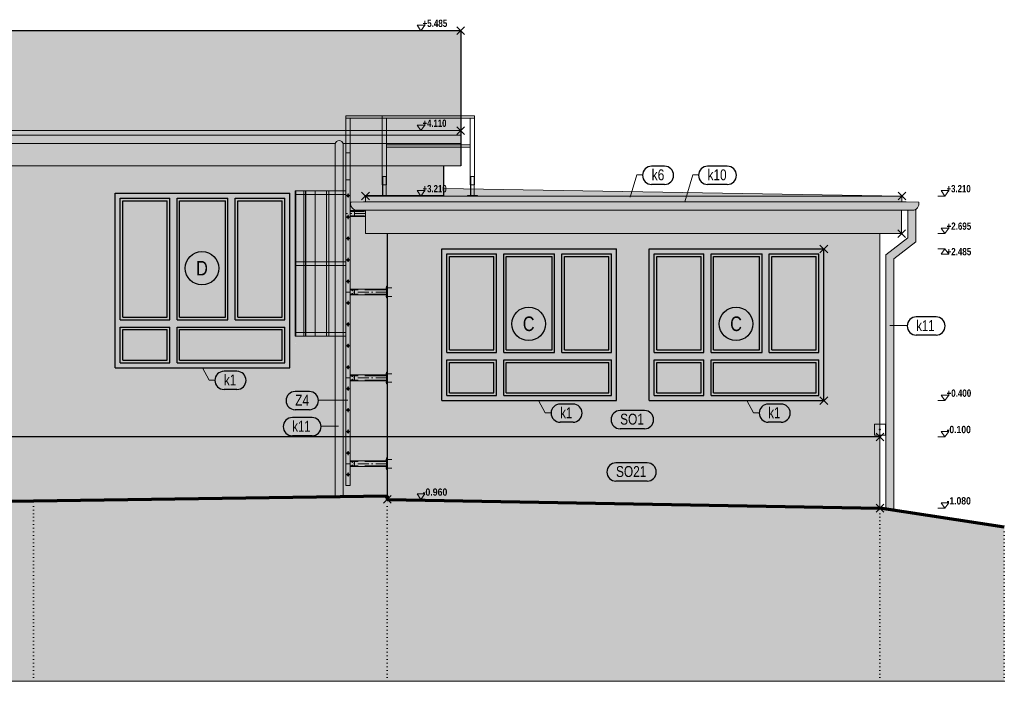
# Model space of a CAD drawing. Header units: millimetres. Extents: x -102573 to 74941, y -39020 to -17940.
# Tile 4 of 19: x -66839 to -53306, y -39020 to -29924. Entities that reach past the tile are written whole.
import ezdxf

# ---------------------------------------------------------------- set-up
doc = ezdxf.new("R2010")
doc.units = ezdxf.units.MM
for name, pattern in [('Carkovana 2x_1', [390, 300, -90]), ('Cerchovana_1', [250, 150, -50, 0, -50]), ('JIS_08_37', [50, 0, -50])]:
    doc.linetypes.add(name, pattern=pattern)
for name, color, linetype, lineweight in [('XR$1$POHLEDY - NOVÝ STAV_1', 7, 'Continuous', 25), ('XR$2$POHLEDY - KLEMPÍŘINA_1', 7, 'Continuous', 25), ('XR$3$POHLEDY - FILING_1', 7, 'Continuous', 25)]:
    doc.layers.add(name, color=color, linetype=linetype, lineweight=lineweight)
doc.styles.add('ARIAL', font='ARIAL.TTF')
doc.styles.add('ARIALNARROW', font='ARIALN.TTF')
pattern_1 = [(45, (-6e-14, 848.53), (-3e-14, 424.2641), [300, -300]), (135, (-6e-14, 848.53), (-424.2641, 3e-14), [300, -300])]

# ---------------------------------------------------------------- blocks, each defined once
blk = doc.blocks.new('COMPLEX_ELEVATIONDIM_9')
at = {"layer": 'XR$1$POHLEDY - NOVÝ STAV_1', "color": 6, "linetype": 'Continuous', "lineweight": 13}
for p, q in [((-54766, -32401), (-54660, -32295)), ((-54766, -32295), (-54660, -32401)), ((-54069, -32274), (-54174, -32274)), ((-54174, -32274), (-54121, -32349)), ((-54121, -32349), (-54069, -32274)), ((-54121, -32349), (-54221, -32349)), ((-54121, -32349), (-54121, -32349)), ((-54121, -32349), (-54121, -32349)), ((-54121, -32349), (-54121, -32349)), ((-54121, -32349), (-54121, -32349)), ((-54770, -32811), (-54664, -32917)), ((-54769, -32917), (-54664, -32811)), ((-54121, -32864), (-54221, -32864)), ((-54069, -32789), (-54174, -32789)), ((-54174, -32789), (-54121, -32864)), ((-54121, -32864), (-54069, -32789)), ((-54121, -32864), (-54121, -32864)), ((-54121, -32864), (-54121, -32864)), ((-54121, -32864), (-54121, -32864)), ((-54121, -32864), (-54121, -32864)), ((-55839, -33128), (-55733, -33022)), ((-55839, -33022), (-55733, -33128)), ((-54121, -33075), (-54221, -33075)), ((-54174, -33150), (-54121, -33075)), ((-54069, -33150), (-54174, -33150)), ((-54121, -33075), (-54069, -33150)), ((-54121, -33075), (-54121, -33075)), ((-54121, -33075), (-54121, -33075)), ((-54121, -33075), (-54121, -33075)), ((-54121, -33075), (-54121, -33075)), ((-55839, -35213), (-55733, -35107)), ((-55839, -35107), (-55733, -35213)), ((-54121, -35160), (-54221, -35160)), ((-54069, -35085), (-54174, -35085)), ((-54174, -35085), (-54121, -35160)), ((-54121, -35160), (-54069, -35085)), ((-54121, -35160), (-54121, -35160)), ((-54121, -35160), (-54121, -35160)), ((-54121, -35160), (-54121, -35160)), ((-54121, -35160), (-54121, -35160)), ((-55091, -35485), (-55091, -35635)), ((-54941, -35485), (-55091, -35485)), ((-54941, -35635), (-54941, -35485)), ((-54069, -35585), (-54174, -35585)), ((-54174, -35585), (-54121, -35660)), ((-54121, -35660), (-54069, -35585)), ((-55091, -35635), (-54941, -35635)), ((-55069, -35713), (-54963, -35607)), ((-55069, -35607), (-54963, -35713)), ((-54121, -35660), (-54221, -35660)), ((-54121, -35660), (-54121, -35660)), ((-54121, -35660), (-54121, -35660)), ((-54121, -35660), (-54121, -35660)), ((-54121, -35660), (-54121, -35660)), ((-55069, -36693), (-54963, -36587)), ((-55069, -36587), (-54963, -36693)), ((-54069, -36565), (-54174, -36565)), ((-54174, -36565), (-54121, -36640)), ((-54121, -36640), (-54069, -36565)), ((-54121, -36640), (-54121, -36640)), ((-54121, -36640), (-54121, -36640)), ((-54121, -36640), (-54121, -36640)), ((-54121, -36640), (-54121, -36640))]:
    blk.add_line(p, q, dxfattribs=at)
blk.add_lwpolyline([(-54121, -36640), (-54150, -36640), (-54150, -36640), (-54221, -36640)], dxfattribs=at)
blk.add_circle((-55016, -35560), 7.5, dxfattribs=at)
at = {"layer": 'XR$1$POHLEDY - NOVÝ STAV_1', "color": 6, "linetype": 'Continuous', "lineweight": 18, "char_height": 100, "attachment_point": 7, "style": 'ARIALNARROW'}
for s, insert, width in [('\\W0.94;\\fArial Narrow|i0|b1|c0|p0;+3.210', (-54100, -32299), 388.58), ('\\W0.96;\\fArial Narrow|i0|b1|c0|p0;+2.695', (-54100, -32814), 389.4), ('\\W0.96;\\fArial Narrow|i0|b1|c0|p0;+2.485', (-54100, -33165), 389.4), ('\\W0.96;\\fArial Narrow|i0|b1|c0|p0;+0.400', (-54100, -35110), 389.4), ('\\W1.03;\\fArial Narrow|i0|b1|c0|p0;-0.100', (-54100, -35610), 392.67), ('\\W1.03;\\fArial Narrow|i0|b1|c0|p0;-1.080', (-54100, -36590), 392.67)]:
    blk.add_mtext(s, dxfattribs=dict(at, insert=insert, width=width))
blk = doc.blocks.new('COMPLEX_ELEVATIONDIM_10')
at = {"layer": 'XR$1$POHLEDY - NOVÝ STAV_1', "color": 6, "linetype": 'Continuous', "lineweight": 13}
for p, q in [((-61271, -30001), (-61376, -30001)), ((-61376, -30001), (-61323, -30076)), ((-61323, -30076), (-61271, -30001)), ((-60829, -30129), (-60723, -30023)), ((-60829, -30023), (-60723, -30129)), ((-61323, -30076), (-61323, -30076)), ((-61323, -30076), (-61323, -30076)), ((-61323, -30076), (-61323, -30076)), ((-61323, -30076), (-61323, -30076)), ((-61271, -31374), (-61376, -31374)), ((-61376, -31374), (-61323, -31449)), ((-61323, -31449), (-61271, -31374)), ((-60829, -31502), (-60723, -31396)), ((-60829, -31396), (-60723, -31502)), ((-61323, -31449), (-61323, -31449)), ((-61323, -31449), (-61323, -31449)), ((-61323, -31449), (-61323, -31449)), ((-61323, -31449), (-61323, -31449)), ((-62139, -32401), (-62033, -32295)), ((-62139, -32295), (-62033, -32401)), ((-61271, -32274), (-61376, -32274)), ((-61376, -32274), (-61323, -32349)), ((-61323, -32349), (-61271, -32274)), ((-61323, -32349), (-61423, -32349)), ((-61323, -32349), (-61323, -32349)), ((-61323, -32349), (-61323, -32349)), ((-61323, -32349), (-61323, -32349)), ((-61323, -32349), (-61323, -32349)), ((-55091, -35485), (-55091, -35635)), ((-54941, -35485), (-55091, -35485)), ((-54941, -35635), (-54941, -35485)), ((-55091, -35635), (-54941, -35635)), ((-61839, -36573), (-61733, -36467)), ((-61839, -36467), (-61733, -36573)), ((-61271, -36445), (-61376, -36445)), ((-61376, -36445), (-61323, -36520)), ((-61323, -36520), (-61271, -36445)), ((-61323, -36520), (-61323, -36520)), ((-61323, -36520), (-61323, -36520)), ((-61323, -36520), (-61323, -36520)), ((-61323, -36520), (-61323, -36520))]:
    blk.add_line(p, q, dxfattribs=at)
for points in [[(-61323, -30076), (-61317, -30076), (-61317, -30076), (-61223, -30076)], [(-61323, -31449), (-61317, -31449), (-61317, -31449), (-61317, -31449), (-61317, -31449), (-61223, -31449)], [(-61323, -36520), (-61352, -36520), (-61352, -36520), (-61423, -36520)]]:
    blk.add_lwpolyline(points, dxfattribs=at)
blk.add_circle((-55016, -35560), 7.5, dxfattribs=at)
at = {"layer": 'XR$1$POHLEDY - NOVÝ STAV_1', "color": 6, "linetype": 'Continuous', "lineweight": 18, "char_height": 100, "attachment_point": 7, "style": 'ARIALNARROW'}
for s, insert, width in [('\\W0.96;\\fArial Narrow|i0|b1|c0|p0;+5.485', (-61302, -30026), 389.4), ('\\W0.93;\\fArial Narrow|i0|b1|c0|p0;+4.110', (-61302, -31399), 387.78), ('\\W0.94;\\fArial Narrow|i0|b1|c0|p0;+3.210', (-61302, -32299), 388.58), ('\\W1.05;\\fArial Narrow|i0|b1|c0|p0;-0.960', (-61302, -36470), 393.65)]:
    blk.add_mtext(s, dxfattribs=dict(at, insert=insert, width=width))
blk = doc.blocks.new('COMPLEX_ELEVATIONDIM_15')
at = {"layer": 'XR$1$POHLEDY - NOVÝ STAV_1', "color": 6, "linetype": 'Continuous', "lineweight": 13}
for p, q in [((-55091, -35485), (-55091, -35635)), ((-54941, -35485), (-55091, -35485)), ((-54941, -35635), (-54941, -35485)), ((-55091, -35635), (-54941, -35635))]:
    blk.add_line(p, q, dxfattribs=at)
blk.add_circle((-55016, -35560), 7.5, dxfattribs=at)
blk = doc.blocks.new('KOMPLEXNÍ OBJEKT_3')
at = {"layer": 'XR$1$POHLEDY - NOVÝ STAV_1', "color": 251, "linetype": 'Continuous', "lineweight": 13}
for p, q in [((-62355, -36177), (-62298, -36177)), ((-62326, -36149), (-62326, -36205))]:
    blk.add_line(p, q, dxfattribs=at)
for radius in [16, 13]:
    blk.add_circle((-62326, -36177), radius, dxfattribs=at)
blk = doc.blocks.new('KOMPLEXNÍ OBJEKT_4')
at = {"layer": 'XR$1$POHLEDY - NOVÝ STAV_1', "color": 251, "linetype": 'Continuous', "lineweight": 13}
for p, q in [((-62326, -35854), (-62326, -35910)), ((-62355, -35882), (-62298, -35882))]:
    blk.add_line(p, q, dxfattribs=at)
for radius in [16, 13]:
    blk.add_circle((-62326, -35882), radius, dxfattribs=at)
blk = doc.blocks.new('KOMPLEXNÍ OBJEKT_5')
at = {"layer": 'XR$1$POHLEDY - NOVÝ STAV_1', "color": 251, "linetype": 'Continuous', "lineweight": 13}
for p, q in [((-62355, -35587), (-62298, -35587)), ((-62326, -35559), (-62326, -35615))]:
    blk.add_line(p, q, dxfattribs=at)
for radius in [16, 13]:
    blk.add_circle((-62326, -35587), radius, dxfattribs=at)
blk = doc.blocks.new('KOMPLEXNÍ OBJEKT_6')
at = {"layer": 'XR$1$POHLEDY - NOVÝ STAV_1', "color": 251, "linetype": 'Continuous', "lineweight": 13}
for p, q in [((-62355, -35292), (-62298, -35292)), ((-62326, -35264), (-62326, -35320))]:
    blk.add_line(p, q, dxfattribs=at)
for radius in [16, 13]:
    blk.add_circle((-62326, -35292), radius, dxfattribs=at)
blk = doc.blocks.new('KOMPLEXNÍ OBJEKT_7')
at = {"layer": 'XR$1$POHLEDY - NOVÝ STAV_1', "color": 251, "linetype": 'Continuous', "lineweight": 13}
for p, q in [((-62355, -34997), (-62298, -34997)), ((-62326, -34969), (-62326, -35025))]:
    blk.add_line(p, q, dxfattribs=at)
for radius in [16, 13]:
    blk.add_circle((-62326, -34997), radius, dxfattribs=at)
blk = doc.blocks.new('KOMPLEXNÍ OBJEKT_8')
at = {"layer": 'XR$1$POHLEDY - NOVÝ STAV_1', "color": 251, "linetype": 'Continuous', "lineweight": 13}
for p, q in [((-62355, -34702), (-62298, -34702)), ((-62326, -34674), (-62326, -34730))]:
    blk.add_line(p, q, dxfattribs=at)
for radius in [16, 13]:
    blk.add_circle((-62326, -34702), radius, dxfattribs=at)
blk = doc.blocks.new('KOMPLEXNÍ OBJEKT_9')
at = {"layer": 'XR$1$POHLEDY - NOVÝ STAV_1', "color": 251, "linetype": 'Continuous', "lineweight": 13}
for p, q in [((-62355, -34407), (-62298, -34407)), ((-62326, -34379), (-62326, -34435))]:
    blk.add_line(p, q, dxfattribs=at)
for radius in [16, 13]:
    blk.add_circle((-62326, -34407), radius, dxfattribs=at)
blk = doc.blocks.new('KOMPLEXNÍ OBJEKT_10')
at = {"layer": 'XR$1$POHLEDY - NOVÝ STAV_1', "color": 251, "linetype": 'Continuous', "lineweight": 13}
for p, q in [((-62326, -34084), (-62326, -34140)), ((-62355, -34112), (-62298, -34112))]:
    blk.add_line(p, q, dxfattribs=at)
for radius in [16, 13]:
    blk.add_circle((-62326, -34112), radius, dxfattribs=at)
blk = doc.blocks.new('KOMPLEXNÍ OBJEKT_11')
at = {"layer": 'XR$1$POHLEDY - NOVÝ STAV_1', "color": 251, "linetype": 'Continuous', "lineweight": 13}
for p, q in [((-62355, -33817), (-62298, -33817)), ((-62326, -33789), (-62326, -33845))]:
    blk.add_line(p, q, dxfattribs=at)
for radius in [16, 13]:
    blk.add_circle((-62326, -33817), radius, dxfattribs=at)
blk = doc.blocks.new('KOMPLEXNÍ OBJEKT_12')
at = {"layer": 'XR$1$POHLEDY - NOVÝ STAV_1', "color": 251, "linetype": 'Continuous', "lineweight": 13}
for p, q in [((-62355, -33522), (-62298, -33522)), ((-62326, -33494), (-62326, -33550))]:
    blk.add_line(p, q, dxfattribs=at)
for radius in [16, 13]:
    blk.add_circle((-62326, -33522), radius, dxfattribs=at)
blk = doc.blocks.new('KOMPLEXNÍ OBJEKT_13')
at = {"layer": 'XR$1$POHLEDY - NOVÝ STAV_1', "color": 251, "linetype": 'Continuous', "lineweight": 13}
for p, q in [((-62355, -33227), (-62298, -33227)), ((-62326, -33199), (-62326, -33255))]:
    blk.add_line(p, q, dxfattribs=at)
for radius in [16, 13]:
    blk.add_circle((-62326, -33227), radius, dxfattribs=at)
blk = doc.blocks.new('KOMPLEXNÍ OBJEKT_14')
at = {"layer": 'XR$1$POHLEDY - NOVÝ STAV_1', "color": 251, "linetype": 'Continuous', "lineweight": 13}
for p, q in [((-62355, -32932), (-62298, -32932)), ((-62326, -32904), (-62326, -32960))]:
    blk.add_line(p, q, dxfattribs=at)
for radius in [16, 13]:
    blk.add_circle((-62326, -32932), radius, dxfattribs=at)
blk = doc.blocks.new('KOMPLEXNÍ OBJEKT_15')
at = {"layer": 'XR$1$POHLEDY - NOVÝ STAV_1', "color": 251, "linetype": 'Continuous', "lineweight": 13}
for p, q in [((-62326, -32609), (-62326, -32665)), ((-62355, -32637), (-62298, -32637))]:
    blk.add_line(p, q, dxfattribs=at)
for radius in [16, 13]:
    blk.add_circle((-62326, -32637), radius, dxfattribs=at)
blk = doc.blocks.new('KOMPLEXNÍ OBJEKT_16')
at = {"layer": 'XR$1$POHLEDY - NOVÝ STAV_1', "color": 251, "linetype": 'Continuous', "lineweight": 13}
for p, q in [((-62355, -32342), (-62298, -32342)), ((-62326, -32314), (-62326, -32370))]:
    blk.add_line(p, q, dxfattribs=at)
for radius in [16, 13]:
    blk.add_circle((-62326, -32342), radius, dxfattribs=at)
blk = doc.blocks.new('KOMPLEXNÍ OBJEKT_17')
at = {"layer": 'XR$1$POHLEDY - NOVÝ STAV_1', "color": 251, "linetype": 'Continuous', "lineweight": 13}
for p, q in [((-60641, -32339), (-60641, -32079)), ((-60641, -32079), (-60591, -32079)), ((-60591, -32079), (-60591, -32339)), ((-60686, -32349), (-60686, -32339)), ((-60686, -32339), (-60546, -32339)), ((-60591, -32339), (-60641, -32339)), ((-60546, -32339), (-60546, -32349)), ((-60546, -32349), (-60686, -32349))]:
    blk.add_line(p, q, dxfattribs=at)
at = {"layer": 'XR$1$POHLEDY - NOVÝ STAV_1', "color": 251, "linetype": 'Carkovana 2x_1', "lineweight": 13}
for p, q in [((-60638, -32339), (-60638, -32079)), ((-60594, -32339), (-60594, -32079))]:
    blk.add_line(p, q, dxfattribs=at)
blk = doc.blocks.new('KOMPLEXNÍ OBJEKT_18')
at = {"layer": 'XR$1$POHLEDY - NOVÝ STAV_1', "color": 251, "linetype": 'Continuous', "lineweight": 13}
for p, q in [((-61851, -32339), (-61851, -32079)), ((-61851, -32079), (-61801, -32079)), ((-61801, -32079), (-61801, -32339)), ((-61896, -32349), (-61896, -32339)), ((-61896, -32339), (-61756, -32339)), ((-61801, -32339), (-61851, -32339)), ((-61756, -32339), (-61756, -32349)), ((-61756, -32349), (-61896, -32349))]:
    blk.add_line(p, q, dxfattribs=at)
at = {"layer": 'XR$1$POHLEDY - NOVÝ STAV_1', "color": 251, "linetype": 'Carkovana 2x_1', "lineweight": 13}
for p, q in [((-61848, -32339), (-61848, -32079)), ((-61804, -32339), (-61804, -32079))]:
    blk.add_line(p, q, dxfattribs=at)
blk = doc.blocks.new('KOMPLEXNÍ OBJEKT_21')
at = {"layer": 'XR$3$POHLEDY - FILING_1', "linetype": 'Continuous', "lineweight": 13}
h = blk.add_hatch(color=251, dxfattribs=at)
h.paths.add_polyline_path([(-61036, -35160), (-58636, -35160), (-58636, -33075), (-61036, -33075)])
h.paths.add_polyline_path([(-60286, -35090), (-60966, -35090), (-60966, -34600), (-60286, -34600)], flags=16)
h.paths.add_polyline_path([(-58706, -35090), (-60186, -35090), (-60186, -34600), (-58706, -34600)], flags=16)
h.paths.add_polyline_path([(-60966, -34500), (-60966, -33145), (-60286, -33145), (-60286, -34500)], flags=16)
h.paths.add_polyline_path([(-59486, -34500), (-60186, -34500), (-60186, -33145), (-59486, -33145)], flags=16)
h.paths.add_polyline_path([(-58706, -34500), (-59386, -34500), (-59386, -33145), (-58706, -33145)], flags=16)
h = blk.add_hatch(color=251, dxfattribs=at)
h.paths.add_polyline_path([(-60966, -34500), (-60286, -34500), (-60286, -33145), (-60966, -33145)])
h.paths.add_polyline_path([(-60931, -34465), (-60931, -33180), (-60321, -33180), (-60321, -34465)], flags=16)
h = blk.add_hatch(color=251, dxfattribs=at)
h.paths.add_polyline_path([(-60186, -34500), (-59486, -34500), (-59486, -33145), (-60186, -33145)])
h.paths.add_polyline_path([(-60151, -34465), (-60151, -33180), (-59521, -33180), (-59521, -34465)], flags=16)
h = blk.add_hatch(color=251, dxfattribs=at)
h.paths.add_polyline_path([(-59386, -34500), (-58706, -34500), (-58706, -33145), (-59386, -33145)])
h.paths.add_polyline_path([(-59351, -34465), (-59351, -33180), (-58741, -33180), (-58741, -34465)], flags=16)
for points in [[(-60931, -34465), (-60321, -34465), (-60321, -33180), (-60931, -33180)], [(-60151, -34465), (-59521, -34465), (-59521, -33180), (-60151, -33180)], [(-59351, -34465), (-58741, -34465), (-58741, -33180), (-59351, -33180)], [(-60931, -35055), (-60321, -35055), (-60321, -34635), (-60931, -34635)], [(-60151, -35055), (-58741, -35055), (-58741, -34635), (-60151, -34635)]]:
    blk.add_hatch(color=9, dxfattribs=at).paths.add_polyline_path(points)
h = blk.add_hatch(color=251, dxfattribs=at)
h.paths.add_polyline_path([(-60966, -35090), (-60286, -35090), (-60286, -34600), (-60966, -34600)])
h.paths.add_polyline_path([(-60931, -35055), (-60931, -34635), (-60321, -34635), (-60321, -35055)], flags=16)
h = blk.add_hatch(color=251, dxfattribs=at)
h.paths.add_polyline_path([(-60186, -35090), (-58706, -35090), (-58706, -34600), (-60186, -34600)])
h.paths.add_polyline_path([(-58741, -35055), (-60151, -35055), (-60151, -34635), (-58741, -34635)], flags=16)
blk = doc.blocks.new('KOMPLEXNÍ OBJEKT_22')
at = {"layer": 'XR$3$POHLEDY - FILING_1', "linetype": 'Continuous', "lineweight": 13}
h = blk.add_hatch(color=251, dxfattribs=at)
h.paths.add_polyline_path([(-58186, -35160), (-55786, -35160), (-55786, -33075), (-58186, -33075)])
h.paths.add_polyline_path([(-57436, -35090), (-58116, -35090), (-58116, -34600), (-57436, -34600)], flags=16)
h.paths.add_polyline_path([(-55856, -35090), (-57336, -35090), (-57336, -34600), (-55856, -34600)], flags=16)
h.paths.add_polyline_path([(-58116, -34500), (-58116, -33145), (-57436, -33145), (-57436, -34500)], flags=16)
h.paths.add_polyline_path([(-56636, -34500), (-57336, -34500), (-57336, -33145), (-56636, -33145)], flags=16)
h.paths.add_polyline_path([(-55856, -34500), (-56536, -34500), (-56536, -33145), (-55856, -33145)], flags=16)
h = blk.add_hatch(color=251, dxfattribs=at)
h.paths.add_polyline_path([(-58116, -34500), (-57436, -34500), (-57436, -33145), (-58116, -33145)])
h.paths.add_polyline_path([(-58081, -34465), (-58081, -33180), (-57471, -33180), (-57471, -34465)], flags=16)
h = blk.add_hatch(color=251, dxfattribs=at)
h.paths.add_polyline_path([(-57336, -34500), (-56636, -34500), (-56636, -33145), (-57336, -33145)])
h.paths.add_polyline_path([(-57301, -34465), (-57301, -33180), (-56671, -33180), (-56671, -34465)], flags=16)
h = blk.add_hatch(color=251, dxfattribs=at)
h.paths.add_polyline_path([(-56536, -34500), (-55856, -34500), (-55856, -33145), (-56536, -33145)])
h.paths.add_polyline_path([(-56501, -34465), (-56501, -33180), (-55891, -33180), (-55891, -34465)], flags=16)
for points in [[(-58081, -34465), (-57471, -34465), (-57471, -33180), (-58081, -33180)], [(-57301, -34465), (-56671, -34465), (-56671, -33180), (-57301, -33180)], [(-56501, -34465), (-55891, -34465), (-55891, -33180), (-56501, -33180)], [(-58081, -35055), (-57471, -35055), (-57471, -34635), (-58081, -34635)], [(-57301, -35055), (-55891, -35055), (-55891, -34635), (-57301, -34635)]]:
    blk.add_hatch(color=9, dxfattribs=at).paths.add_polyline_path(points)
h = blk.add_hatch(color=251, dxfattribs=at)
h.paths.add_polyline_path([(-58116, -35090), (-57436, -35090), (-57436, -34600), (-58116, -34600)])
h.paths.add_polyline_path([(-58081, -35055), (-58081, -34635), (-57471, -34635), (-57471, -35055)], flags=16)
h = blk.add_hatch(color=251, dxfattribs=at)
h.paths.add_polyline_path([(-57336, -35090), (-55856, -35090), (-55856, -34600), (-57336, -34600)])
h.paths.add_polyline_path([(-55891, -35055), (-57301, -35055), (-57301, -34635), (-55891, -34635)], flags=16)
blk = doc.blocks.new('KOMPLEXNÍ OBJEKT_32')
at = {"layer": 'XR$3$POHLEDY - FILING_1', "linetype": 'Continuous', "lineweight": 13}
h = blk.add_hatch(color=251, dxfattribs=at)
h.paths.add_polyline_path([(-65526, -34710), (-63126, -34710), (-63126, -32310), (-65526, -32310)])
h.paths.add_polyline_path([(-64776, -34640), (-65456, -34640), (-65456, -34150), (-64776, -34150)], flags=16)
h.paths.add_polyline_path([(-63196, -34640), (-64676, -34640), (-64676, -34150), (-63196, -34150)], flags=16)
h.paths.add_polyline_path([(-65456, -34050), (-65456, -32380), (-64776, -32380), (-64776, -34050)], flags=16)
h.paths.add_polyline_path([(-63976, -34050), (-64676, -34050), (-64676, -32380), (-63976, -32380)], flags=16)
h.paths.add_polyline_path([(-63196, -34050), (-63876, -34050), (-63876, -32380), (-63196, -32380)], flags=16)
h = blk.add_hatch(color=251, dxfattribs=at)
h.paths.add_polyline_path([(-65456, -34050), (-64776, -34050), (-64776, -32380), (-65456, -32380)])
h.paths.add_polyline_path([(-65421, -34015), (-65421, -32415), (-64811, -32415), (-64811, -34015)], flags=16)
for points in [[(-65421, -34015), (-64811, -34015), (-64811, -32415), (-65421, -32415)], [(-64641, -34015), (-64011, -34015), (-64011, -32415), (-64641, -32415)], [(-63841, -34015), (-63231, -34015), (-63231, -32415), (-63841, -32415)], [(-65421, -34605), (-64811, -34605), (-64811, -34185), (-65421, -34185)], [(-64641, -34605), (-63231, -34605), (-63231, -34185), (-64641, -34185)]]:
    blk.add_hatch(color=9, dxfattribs=at).paths.add_polyline_path(points)
h = blk.add_hatch(color=251, dxfattribs=at)
h.paths.add_polyline_path([(-64676, -34050), (-63976, -34050), (-63976, -32380), (-64676, -32380)])
h.paths.add_polyline_path([(-64641, -34015), (-64641, -32415), (-64011, -32415), (-64011, -34015)], flags=16)
h = blk.add_hatch(color=251, dxfattribs=at)
h.paths.add_polyline_path([(-63876, -34050), (-63196, -34050), (-63196, -32380), (-63876, -32380)])
h.paths.add_polyline_path([(-63841, -34015), (-63841, -32415), (-63231, -32415), (-63231, -34015)], flags=16)
h = blk.add_hatch(color=251, dxfattribs=at)
h.paths.add_polyline_path([(-65456, -34640), (-64776, -34640), (-64776, -34150), (-65456, -34150)])
h.paths.add_polyline_path([(-65421, -34605), (-65421, -34185), (-64811, -34185), (-64811, -34605)], flags=16)
h = blk.add_hatch(color=251, dxfattribs=at)
h.paths.add_polyline_path([(-64676, -34640), (-63196, -34640), (-63196, -34150), (-64676, -34150)])
h.paths.add_polyline_path([(-63231, -34605), (-64641, -34605), (-64641, -34185), (-63231, -34185)], flags=16)

msp = doc.modelspace()

# ---------------------------------------------------------------- hatches: boundary and pattern name
at = {"layer": 'XR$3$POHLEDY - FILING_1', "linetype": 'Continuous', "lineweight": 13}
for points in [[(-91161, -31449), (-60776, -31449), (-60776, -30076), (-71340, -30076), (-71340, -30256), (-71490, -30256), (-71490, -30076), (-74562, -30076), (-74668, -30297), (-74668, -30707), (-75068, -30707), (-75068, -30297), (-75175, -30076), (-91161, -30076)], [(-62086, -32341), (-62086, -32349), (-54713, -32349), (-61016, -32246), (-61016, -32341)]]:
    msp.add_hatch(color=252, dxfattribs=at).paths.add_polyline_path(points, flags=0)
h = msp.add_hatch(dxfattribs=at)
h.set_pattern_fill('VZOR', scale=300, angle=45, style=0, pattern_type=2)
h.set_pattern_definition(pattern_1)
h.paths.add_polyline_path([(-91161, -31449), (-60776, -31449), (-60776, -30076), (-71340, -30076), (-71340, -30256), (-71490, -30256), (-71490, -30076), (-74562, -30076), (-74668, -30297), (-74668, -30707), (-75068, -30707), (-75068, -30297), (-75175, -30076), (-91161, -30076)], flags=0)
for color, points in [(252, [(-91161, -31512), (-60776, -31512), (-60776, -31449), (-91161, -31449)]), (251, [(-91161, -31628), (-89543, -31628), (-89540, -31618), (-89535, -31609), (-89529, -31602), (-89521, -31595), (-89513, -31590), (-89503, -31586), (-89493, -31584), (-89483, -31584), (-89473, -31586), (-89464, -31590), (-89455, -31595), (-89447, -31602), (-89441, -31609), (-89436, -31618), (-89433, -31628), (-62503, -31628), (-62500, -31618), (-62495, -31609), (-62489, -31602), (-62481, -31595), (-62473, -31590), (-62463, -31586), (-62453, -31584), (-62443, -31584), (-62433, -31586), (-62424, -31590), (-62415, -31595), (-62407, -31602), (-62401, -31609), (-62396, -31618), (-62393, -31628), (-60776, -31628), (-60776, -31512), (-91161, -31512)]), (252, [(-62503, -31628), (-89433, -31628), (-89433, -31933), (-62503, -31933)]), (251, [(-62401, -31609), (-62407, -31602), (-62415, -31595), (-62424, -31590), (-62433, -31586), (-62443, -31584), (-62453, -31584), (-62463, -31586), (-62473, -31590), (-62481, -31595), (-62489, -31602), (-62495, -31609), (-62500, -31618), (-62503, -31628), (-62503, -36477), (-62393, -36475), (-62393, -31628), (-62396, -31618)]), (252, [(-60776, -31933), (-60776, -31628), (-62393, -31628), (-62393, -31933)]), (251, [(-54655, -32429), (-62114, -32429), (-62288, -32433), (-62290, -32449), (-62290, -32466), (-62286, -32482), (-62280, -32497), (-62271, -32511), (-62259, -32523), (-62246, -32533), (-62231, -32540), (-62215, -32544), (-62198, -32545), (-54571, -32545), (-54555, -32544), (-54539, -32540), (-54524, -32533), (-54510, -32523), (-54499, -32511), (-54490, -32497), (-54483, -32482), (-54480, -32466), (-54479, -32449), (-54482, -32433)]), (252, [(-62086, -32429), (-54715, -32429), (-54713, -32349), (-62086, -32349)]), (252, [(-62086, -32864), (-54717, -32864), (-54717, -32545), (-62086, -32545)]), (251, [(-54555, -32544), (-54571, -32545), (-54633, -32545), (-54633, -32923), (-54936, -33158), (-54936, -36669), (-54826, -36669), (-54826, -33212), (-54523, -32977), (-54523, -32532), (-54539, -32540)]), (253, [(-61786, -35660), (-61786, -36520), (-55016, -36640), (-55016, -35660)])]:
    msp.add_hatch(color=color, dxfattribs=at).paths.add_polyline_path(points)
h = msp.add_hatch(color=254, dxfattribs=at)
h.paths.add_polyline_path([(-75176, -32660), (-73676, -32660), (-73676, -35560), (-73426, -35560), (-73426, -35660), (-62503, -35660), (-62503, -31933), (-89433, -31933), (-89433, -35660), (-75426, -35660), (-75426, -35560), (-75176, -35560)])
h.paths.add_polyline_path([(-62280, -32497), (-62286, -32482), (-62290, -32466), (-62290, -32449), (-62288, -32433), (-62114, -32429), (-62086, -32429), (-62086, -32341), (-61016, -32341), (-61016, -31933), (-62393, -31933), (-62393, -35660), (-61786, -35660), (-61786, -32864), (-62086, -32864), (-62086, -32545), (-62198, -32545), (-62215, -32544), (-62231, -32540), (-62246, -32533), (-62259, -32523), (-62271, -32511)])
h.paths.add_polyline_path([(-89620, -32433), (-89617, -32449), (-89618, -32466), (-89622, -32482), (-89628, -32497), (-89637, -32511), (-89649, -32523), (-89662, -32533), (-89677, -32540), (-89693, -32544), (-89709, -32545), (-89851, -32545), (-89851, -32864), (-90151, -32864), (-90151, -35660), (-89543, -35660), (-89543, -31933), (-90921, -31933), (-90921, -32341), (-89851, -32341), (-89851, -32429), (-89793, -32429)])
h.paths.add_polyline_path([(-70926, -32310), (-70926, -34710), (-73326, -34710), (-73326, -32310)], flags=16)
h.paths.add_polyline_path([(-77111, -32660), (-75511, -32660), (-75511, -34710), (-77111, -34710)], flags=16)
h.paths.add_polyline_path([(-69426, -32310), (-67026, -32310), (-67026, -34710), (-69426, -34710)], flags=16)
h.paths.add_polyline_path([(-84911, -34710), (-84911, -32310), (-82511, -32310), (-82511, -34710)], flags=16)
h.paths.add_polyline_path([(-88811, -32310), (-86411, -32310), (-86411, -34710), (-88811, -34710)], flags=16)
h.paths.add_polyline_path([(-63040, -34375), (-63052, -34375), (-63052, -34370), (-63040, -34370)], flags=16)
h.paths.add_polyline_path([(-63126, -34710), (-65526, -34710), (-65526, -32310), (-63126, -32310)], flags=16)
h.paths.add_polyline_path([(-81011, -34710), (-81011, -32310), (-78611, -32310), (-78611, -34710)], flags=16)
h = msp.add_hatch(dxfattribs=at)
h.set_pattern_fill('VZOR', scale=300, angle=45, style=0, pattern_type=2)
h.set_pattern_definition(pattern_1)
h.paths.add_polyline_path([(-62086, -32341), (-62086, -32349), (-54713, -32349), (-61016, -32246), (-61016, -32341)], flags=0)
h = msp.add_hatch(color=9, dxfattribs=at)
h.paths.add_polyline_path([(-61786, -32864), (-61786, -35660), (-55016, -35660), (-55016, -32864)])
h.paths.add_polyline_path([(-61036, -35160), (-61036, -33075), (-58636, -33075), (-58636, -35160)], flags=16)
h.paths.add_polyline_path([(-58186, -35160), (-58186, -33075), (-55786, -33075), (-55786, -35160)], flags=16)
h = msp.add_hatch(color=253, dxfattribs=at)
h.paths.add_polyline_path([(-79051, -36286), (-79051, -36220), (-78751, -36220), (-78751, -37930), (-70831, -37930), (-70831, -36470), (-70531, -36470), (-70531, -36552), (-66651, -36540), (-62503, -36477), (-62503, -35660), (-73426, -35660), (-73426, -35640), (-73611, -35640), (-73611, -35810), (-73731, -35810), (-73731, -35640), (-75122, -35640), (-75122, -35810), (-75242, -35810), (-75242, -35640), (-75426, -35640), (-75426, -35660), (-89433, -35660), (-89433, -36269), (-81928, -36286)])
h.paths.add_polyline_path([(-89543, -35660), (-90151, -35660), (-90151, -36270), (-89543, -36269)])
h.paths.add_polyline_path([(-62347, -35660), (-62393, -35660), (-62393, -36475), (-61786, -36470), (-61786, -35660)])
h.paths.add_polyline_path([(-77141, -37590), (-77141, -36240), (-76291, -36240), (-76291, -37590)], flags=16)
h.paths.add_polyline_path([(-73141, -36240), (-72291, -36240), (-72291, -37590), (-73141, -37590)], flags=16)
h.paths.add_polyline_path([(-77641, -37590), (-78491, -37590), (-78491, -36240), (-77641, -36240)], flags=16)
h.paths.add_polyline_path([(-75791, -37590), (-75791, -36240), (-74941, -36240), (-74941, -37590)], flags=16)
h.paths.add_polyline_path([(-73591, -36240), (-73591, -37590), (-74441, -37590), (-74441, -36240)], flags=16)
h.paths.add_polyline_path([(-71091, -36240), (-71091, -37590), (-71941, -37590), (-71941, -36240)], flags=16)
at = {"layer": 'XR$3$POHLEDY - FILING_1', "linetype": 'Continuous', "lineweight": 50}
msp.add_hatch(color=7, dxfattribs=at).paths.add_polyline_path([(-90311, -36270), (-96741, -36320), (-98258, -36200), (-102573, -35970), (-102573, -39020), (-53306, -39020), (-53306, -36900), (-55016, -36640), (-61786, -36520), (-61786, -36470), (-66651, -36540), (-70531, -36552), (-70531, -38230), (-79051, -38230), (-79051, -36286), (-90151, -36270)])

# ---------------------------------------------------------------- linework, layer by layer
at = {"layer": 'XR$1$POHLEDY - NOVÝ STAV_1', "color": 7, "linetype": 'Continuous', "lineweight": 25}
for p, q in [((-60776, -30076), (-71340, -30076)), ((-60776, -30076), (-60776, -31933)), ((-61016, -31933), (-61016, -32341)), ((-65526, -34710), (-65526, -32310)), ((-65526, -32310), (-63126, -32310)), ((-63126, -34710), (-63126, -32310)), ((-65456, -34050), (-65456, -32380)), ((-65456, -32380), (-64776, -32380)), ((-65421, -34015), (-65421, -32415)), ((-65421, -32415), (-64811, -32415)), ((-64811, -34015), (-64811, -32415)), ((-64776, -34050), (-64776, -32380)), ((-64676, -32380), (-63976, -32380)), ((-64676, -34050), (-64676, -32380)), ((-64641, -34015), (-64641, -32415)), ((-64641, -32415), (-64011, -32415)), ((-64011, -34015), (-64011, -32415)), ((-63976, -34050), (-63976, -32380)), ((-63876, -32380), (-63196, -32380)), ((-63876, -34050), (-63876, -32380)), ((-63841, -34015), (-63841, -32415)), ((-63841, -32415), (-63231, -32415)), ((-63231, -34015), (-63231, -32415)), ((-63196, -34050), (-63196, -32380)), ((-61786, -32864), (-61786, -36472)), ((-61036, -33075), (-58636, -33075)), ((-61036, -35160), (-61036, -33075)), ((-60966, -34500), (-60966, -33145)), ((-60966, -33145), (-60286, -33145)), ((-60286, -34500), (-60286, -33145)), ((-60186, -33145), (-59486, -33145)), ((-60186, -34500), (-60186, -33145)), ((-59486, -34500), (-59486, -33145)), ((-59386, -33145), (-58706, -33145)), ((-59386, -34500), (-59386, -33145)), ((-58706, -34500), (-58706, -33145)), ((-58636, -35160), (-58636, -33075)), ((-58186, -33075), (-55786, -33075)), ((-58186, -35160), (-58186, -33075)), ((-58116, -34500), (-58116, -33145)), ((-58116, -33145), (-57436, -33145)), ((-57436, -34500), (-57436, -33145)), ((-57336, -33145), (-56636, -33145)), ((-57336, -34500), (-57336, -33145)), ((-56636, -34500), (-56636, -33145)), ((-56536, -33145), (-55856, -33145)), ((-56536, -34500), (-56536, -33145)), ((-55856, -34500), (-55856, -33145)), ((-55786, -35160), (-55786, -33075)), ((-60931, -34465), (-60931, -33180)), ((-60931, -33180), (-60321, -33180)), ((-60321, -34465), (-60321, -33180)), ((-60151, -34465), (-60151, -33180)), ((-60151, -33180), (-59521, -33180)), ((-59521, -34465), (-59521, -33180)), ((-59351, -34465), (-59351, -33180)), ((-59351, -33180), (-58741, -33180)), ((-58741, -34465), (-58741, -33180)), ((-58081, -34465), (-58081, -33180)), ((-58081, -33180), (-57471, -33180)), ((-57471, -34465), (-57471, -33180)), ((-57301, -34465), (-57301, -33180)), ((-57301, -33180), (-56671, -33180)), ((-56671, -34465), (-56671, -33180)), ((-56501, -34465), (-56501, -33180)), ((-56501, -33180), (-55891, -33180)), ((-55891, -34465), (-55891, -33180)), ((-65456, -34050), (-64776, -34050)), ((-65421, -34015), (-64811, -34015)), ((-64676, -34050), (-63976, -34050)), ((-64641, -34015), (-64011, -34015)), ((-63876, -34050), (-63196, -34050)), ((-63841, -34015), (-63231, -34015)), ((-65456, -34640), (-65456, -34150)), ((-65456, -34150), (-64776, -34150)), ((-65421, -34605), (-65421, -34185)), ((-65421, -34185), (-64811, -34185)), ((-64811, -34605), (-64811, -34185)), ((-64776, -34640), (-64776, -34150)), ((-64676, -34150), (-63196, -34150)), ((-64676, -34640), (-64676, -34150)), ((-64641, -34185), (-63231, -34185)), ((-64641, -34605), (-64641, -34185)), ((-63231, -34605), (-63231, -34185)), ((-63196, -34640), (-63196, -34150)), ((-60966, -34500), (-60286, -34500)), ((-60931, -34465), (-60321, -34465)), ((-60186, -34500), (-59486, -34500)), ((-60151, -34465), (-59521, -34465)), ((-59386, -34500), (-58706, -34500)), ((-59351, -34465), (-58741, -34465)), ((-58116, -34500), (-57436, -34500)), ((-58081, -34465), (-57471, -34465)), ((-57336, -34500), (-56636, -34500)), ((-57301, -34465), (-56671, -34465)), ((-56536, -34500), (-55856, -34500)), ((-56501, -34465), (-55891, -34465)), ((-65456, -34640), (-64776, -34640)), ((-65421, -34605), (-64811, -34605)), ((-64676, -34640), (-63196, -34640)), ((-64641, -34605), (-63231, -34605)), ((-60966, -35090), (-60966, -34600)), ((-60966, -34600), (-60286, -34600)), ((-60931, -35055), (-60931, -34635)), ((-60931, -34635), (-60321, -34635)), ((-60321, -35055), (-60321, -34635)), ((-60286, -35090), (-60286, -34600)), ((-60186, -34600), (-58706, -34600)), ((-60186, -35090), (-60186, -34600)), ((-60151, -34635), (-58741, -34635)), ((-60151, -35055), (-60151, -34635)), ((-58741, -35055), (-58741, -34635)), ((-58706, -35090), (-58706, -34600)), ((-58116, -35090), (-58116, -34600)), ((-58116, -34600), (-57436, -34600)), ((-58081, -35055), (-58081, -34635)), ((-58081, -34635), (-57471, -34635)), ((-57471, -35055), (-57471, -34635)), ((-57436, -35090), (-57436, -34600)), ((-57336, -34600), (-55856, -34600)), ((-57336, -35090), (-57336, -34600)), ((-57301, -34635), (-55891, -34635)), ((-57301, -35055), (-57301, -34635)), ((-55891, -35055), (-55891, -34635)), ((-55856, -35090), (-55856, -34600)), ((-65526, -34710), (-63126, -34710)), ((-61036, -35160), (-58636, -35160)), ((-60966, -35090), (-60286, -35090)), ((-60931, -35055), (-60321, -35055)), ((-60186, -35090), (-58706, -35090)), ((-60151, -35055), (-58741, -35055)), ((-58186, -35160), (-55786, -35160)), ((-58116, -35090), (-57436, -35090)), ((-58081, -35055), (-57471, -35055)), ((-57336, -35090), (-55856, -35090)), ((-57301, -35055), (-55891, -35055)), ((-55016, -35660), (-73426, -35660))]:
    msp.add_line(p, q, dxfattribs=at)
at = {"layer": 'XR$1$POHLEDY - NOVÝ STAV_1', "color": 251, "linetype": 'Continuous', "lineweight": 13}
for p, q in [((-62356, -36327), (-62356, -31246)), ((-62356, -31246), (-60586, -31246)), ((-61856, -31276), (-61856, -31246)), ((-60586, -32196), (-60586, -31246)), ((-60586, -31276), (-62356, -31276)), ((-62296, -31276), (-62296, -36327)), ((-61856, -32196), (-61856, -31276)), ((-61796, -32196), (-61796, -31276)), ((-60646, -32196), (-60646, -31276)), ((-61796, -31646), (-60646, -31646)), ((-62356, -31755), (-62296, -31755)), ((-61796, -31676), (-60646, -31676)), ((-62356, -32127), (-62296, -32127)), ((-61796, -32196), (-61856, -32196)), ((-60586, -32196), (-60646, -32196)), ((-63053, -34277), (-63053, -32277)), ((-63053, -32277), (-62356, -32277)), ((-63053, -32327), (-62356, -32327)), ((-63048, -34277), (-63048, -32277)), ((-63042, -34277), (-63042, -32277)), ((-62935, -34277), (-62935, -32277)), ((-62912, -34277), (-62912, -32277)), ((-62908, -34277), (-62908, -32277)), ((-62778, -34277), (-62778, -32277)), ((-62622, -34277), (-62622, -32277)), ((-62592, -34277), (-62592, -32277)), ((-62236, -32549), (-62296, -32549)), ((-62086, -32549), (-62296, -32549)), ((-62236, -32549), (-62236, -32629)), ((-62236, -32629), (-62296, -32629)), ((-62086, -32629), (-62296, -32629)), ((-62356, -33252), (-63053, -33252)), ((-62356, -33302), (-63053, -33302)), ((-62236, -33629), (-62296, -33629)), ((-61796, -33629), (-62296, -33629)), ((-62236, -33629), (-62236, -33709)), ((-61726, -33611), (-61805, -33611)), ((-61796, -33611), (-61803, -33604)), ((-61796, -33611), (-61803, -33618)), ((-61796, -33749), (-61796, -33589)), ((-61796, -33589), (-61786, -33589)), ((-61786, -33589), (-61786, -33749)), ((-62236, -33709), (-62296, -33709)), ((-61796, -33709), (-62296, -33709)), ((-61726, -33728), (-61805, -33728)), ((-61796, -33728), (-61803, -33721)), ((-61796, -33728), (-61803, -33735)), ((-61786, -33749), (-61796, -33749)), ((-63053, -34227), (-62356, -34227)), ((-63053, -34277), (-62356, -34277)), ((-63053, -34277), (-62356, -34277)), ((-61796, -34929), (-61796, -34769)), ((-61796, -34769), (-61786, -34769)), ((-61786, -34769), (-61786, -34929)), ((-62236, -34809), (-62296, -34809)), ((-61796, -34809), (-62296, -34809)), ((-62236, -34889), (-62296, -34889)), ((-61796, -34889), (-62296, -34889)), ((-62236, -34809), (-62236, -34889)), ((-61726, -34791), (-61805, -34791)), ((-61726, -34908), (-61805, -34908)), ((-61796, -34791), (-61803, -34784)), ((-61796, -34791), (-61803, -34798)), ((-61796, -34908), (-61803, -34901)), ((-61796, -34908), (-61803, -34915)), ((-61786, -34929), (-61796, -34929)), ((-62236, -35989), (-62296, -35989)), ((-61796, -35989), (-62296, -35989)), ((-62236, -35989), (-62236, -36069)), ((-61726, -35971), (-61805, -35971)), ((-61796, -35971), (-61803, -35964)), ((-61796, -35971), (-61803, -35978)), ((-61796, -36109), (-61796, -35949)), ((-61796, -35949), (-61786, -35949)), ((-61786, -35949), (-61786, -36109)), ((-62236, -36069), (-62296, -36069)), ((-61796, -36069), (-62296, -36069)), ((-61726, -36088), (-61805, -36088)), ((-61796, -36088), (-61803, -36081)), ((-61796, -36088), (-61803, -36095)), ((-61786, -36109), (-61796, -36109)), ((-62296, -36327), (-62356, -36327)), ((-53306, -39020), (-102573, -39020))]:
    msp.add_line(p, q, dxfattribs=at)
at = {"layer": 'XR$1$POHLEDY - NOVÝ STAV_1', "color": 7, "linetype": 'Continuous', "lineweight": 13}
for p, q in [((-60776, -31449), (-91161, -31449)), ((-60776, -31933), (-91161, -31933)), ((-62086, -32341), (-61016, -32341)), ((-62086, -32429), (-62086, -32341)), ((-54713, -32349), (-61016, -32246)), ((-54713, -32349), (-62086, -32349)), ((-54715, -32429), (-54713, -32349)), ((-62086, -32864), (-62086, -32545)), ((-54717, -32864), (-54717, -32545)), ((-54717, -32864), (-62086, -32864)), ((-55016, -36640), (-55016, -32864))]:
    msp.add_line(p, q, dxfattribs=at)
at = {"layer": 'XR$1$POHLEDY - NOVÝ STAV_1', "color": 6, "linetype": 'Continuous', "lineweight": 13}
for p, q in [((-58358, -32059), (-58449, -32366)), ((-58278, -32059), (-58358, -32059)), ((-57588, -32059), (-57698, -32429)), ((-57508, -32059), (-57588, -32059)), ((-54640, -34130), (-54880, -34130)), ((-64235, -34878), (-64326, -34710)), ((-64155, -34878), (-64235, -34878)), ((-62736, -35156), (-62328, -35156)), ((-59615, -35328), (-59706, -35160)), ((-56755, -35328), (-56846, -35160)), ((-59535, -35328), (-59615, -35328)), ((-56675, -35328), (-56755, -35328)), ((-62696, -35514), (-62456, -35514))]:
    msp.add_line(p, q, dxfattribs=at)
at = {"layer": 'XR$1$POHLEDY - NOVÝ STAV_1', "color": 6, "linetype": 'Continuous', "lineweight": 25}
for p, q in [((-57976, -31939), (-58153, -31939)), ((-57113, -31939), (-57383, -31939)), ((-57976, -32189), (-58153, -32189)), ((-57113, -32189), (-57383, -32189)), ((-54244, -34010), (-54515, -34010)), ((-54244, -34260), (-54515, -34260)), ((-63853, -34758), (-64030, -34758)), ((-63853, -35008), (-64030, -35008)), ((-62857, -35036), (-63053, -35036)), ((-62857, -35286), (-63053, -35286)), ((-59233, -35208), (-59410, -35208)), ((-58251, -35298), (-58586, -35298)), ((-56373, -35208), (-56550, -35208)), ((-62820, -35394), (-63091, -35394)), ((-59233, -35458), (-59410, -35458)), ((-58251, -35548), (-58586, -35548)), ((-56373, -35458), (-56550, -35458)), ((-62820, -35644), (-63091, -35644)), ((-58214, -36018), (-58643, -36018)), ((-58214, -36268), (-58643, -36268))]:
    msp.add_line(p, q, dxfattribs=at)
at = {"layer": 'XR$1$POHLEDY - NOVÝ STAV_1', "color": 251, "linetype": 'Cerchovana_1', "lineweight": 13}
for p, q in [((-62082, -32589), (-62346, -32589)), ((-61792, -33669), (-62346, -33669)), ((-61792, -34849), (-62346, -34849)), ((-61792, -36029), (-62346, -36029))]:
    msp.add_line(p, q, dxfattribs=at)
at = {"layer": 'XR$1$POHLEDY - NOVÝ STAV_1', "color": 251, "linetype": 'Carkovana 2x_1', "lineweight": 13}
for p, q in [((-62100, -32559), (-62296, -32559)), ((-62100, -32620), (-62296, -32620)), ((-61796, -33639), (-62296, -33639)), ((-61796, -33700), (-62296, -33700)), ((-61796, -34819), (-62296, -34819)), ((-61796, -34880), (-62296, -34880)), ((-61796, -35999), (-62296, -35999)), ((-61796, -36060), (-62296, -36060))]:
    msp.add_line(p, q, dxfattribs=at)
at = {"layer": 'XR$1$POHLEDY - NOVÝ STAV_1', "color": 7, "linetype": 'Continuous', "lineweight": 70}
for p, q in [((-66651, -36540), (-61786, -36470)), ((-61786, -36470), (-61786, -36520)), ((-61786, -36520), (-55016, -36640)), ((-70531, -36552), (-66651, -36540)), ((-53306, -36900), (-55016, -36640))]:
    msp.add_line(p, q, dxfattribs=at)
at = {"layer": 'XR$1$POHLEDY - NOVÝ STAV_1', "color": 5, "linetype": 'JIS_08_37', "lineweight": 13}
for p, q in [((-61786, -39020), (-61786, -36520)), ((-66651, -39020), (-66651, -36540)), ((-55016, -39020), (-55016, -36640)), ((-53306, -39020), (-53306, -36900))]:
    msp.add_line(p, q, dxfattribs=at)
at = {"layer": 'XR$1$POHLEDY - NOVÝ STAV_1', "color": 6, "linetype": 'Continuous', "lineweight": 25}
for centre in [(-64333, -33341), (-59843, -34106), (-56993, -34106)]:
    msp.add_circle(centre, 230, dxfattribs=at)
at = {"layer": 'XR$1$POHLEDY - NOVÝ STAV_1', "color": 251, "linetype": 'Continuous', "lineweight": 13}
for centre in [(-62266, -33644), (-62266, -33694), (-62266, -34824), (-62266, -34874), (-62266, -36004), (-62266, -36054)]:
    msp.add_circle(centre, 6.5, dxfattribs=at)
at = {"layer": 'XR$1$POHLEDY - NOVÝ STAV_1', "color": 251, "linetype": 'Carkovana 2x_1', "lineweight": 13}
for centre in [(-62266, -33644), (-62266, -33694), (-62266, -34824), (-62266, -34874), (-62266, -36004), (-62266, -36054)]:
    msp.add_circle(centre, 4, dxfattribs=at)
at = {"layer": 'XR$1$POHLEDY - NOVÝ STAV_1', "color": 6, "linetype": 'Continuous', "lineweight": 25}
for centre, start, end in [((-58153, -32064), 90, 270), ((-57976, -32064), 270, 90), ((-57383, -32064), 90, 270), ((-57113, -32064), 270, 90), ((-54515, -34135), 90, 270), ((-54244, -34135), 270, 90), ((-64030, -34883), 90, 270), ((-63853, -34883), 270, 90), ((-63053, -35161), 90, 270), ((-62857, -35161), 270, 90), ((-59410, -35333), 90, 270), ((-59233, -35333), 270, 90), ((-58586, -35423), 90, 270), ((-58251, -35423), 270, 90), ((-56550, -35333), 90, 270), ((-56373, -35333), 270, 90), ((-63091, -35519), 90, 270), ((-62820, -35519), 270, 90), ((-58643, -36143), 90, 270), ((-58214, -36143), 270, 90)]:
    msp.add_arc(centre, 125, start, end, dxfattribs=at)
at = {"layer": 'XR$2$POHLEDY - KLEMPÍŘINA_1', "color": 251, "linetype": 'Continuous', "lineweight": 13}
for p, q in [((-60776, -31512), (-91161, -31512)), ((-60776, -31512), (-60776, -31628)), ((-62503, -31628), (-89433, -31628)), ((-62503, -31628), (-62503, -36477)), ((-62393, -31628), (-62393, -36475)), ((-60776, -31628), (-62393, -31628)), ((-62114, -32429), (-62288, -32433)), ((-62114, -32429), (-54655, -32429)), ((-54655, -32429), (-54482, -32433)), ((-54571, -32545), (-62198, -32545)), ((-54633, -32545), (-54633, -32923)), ((-54523, -32532), (-54523, -32977)), ((-54633, -32923), (-54936, -33158)), ((-54523, -32977), (-54826, -33212)), ((-54936, -33158), (-54936, -36669)), ((-54826, -33212), (-54826, -36669)), ((-62503, -36477), (-62393, -36475)), ((-54936, -36669), (-54826, -36669))]:
    msp.add_line(p, q, dxfattribs=at)
for centre, radius, start, end in [((-62448, -31641), 56.4, 12.8771, 167.1229), ((-62200, -32455), 90, 165.995, 271.3773), ((-54569, -32455), 90, 268.6227, 14.005)]:
    msp.add_arc(centre, radius, start, end, dxfattribs=at)

# ---------------------------------------------------------------- block references
at = {"layer": 'XR$1$POHLEDY - NOVÝ STAV_1', "color": 6, "linetype": 'Continuous', "lineweight": 13}
for name in ['COMPLEX_ELEVATIONDIM_10', 'COMPLEX_ELEVATIONDIM_9', 'COMPLEX_ELEVATIONDIM_15']:
    msp.add_blockref(name, (0, 0), dxfattribs=at)
at = {"layer": 'XR$1$POHLEDY - NOVÝ STAV_1', "color": 251, "linetype": 'Continuous', "lineweight": 13}
for name in ['KOMPLEXNÍ OBJEKT_18', 'KOMPLEXNÍ OBJEKT_17', 'KOMPLEXNÍ OBJEKT_16', 'KOMPLEXNÍ OBJEKT_15', 'KOMPLEXNÍ OBJEKT_14', 'KOMPLEXNÍ OBJEKT_13', 'KOMPLEXNÍ OBJEKT_12', 'KOMPLEXNÍ OBJEKT_11', 'KOMPLEXNÍ OBJEKT_10', 'KOMPLEXNÍ OBJEKT_9', 'KOMPLEXNÍ OBJEKT_8', 'KOMPLEXNÍ OBJEKT_7', 'KOMPLEXNÍ OBJEKT_6', 'KOMPLEXNÍ OBJEKT_5', 'KOMPLEXNÍ OBJEKT_4', 'KOMPLEXNÍ OBJEKT_3']:
    msp.add_blockref(name, (0, 0), dxfattribs=at)
at = {"layer": 'XR$3$POHLEDY - FILING_1', "color": 251, "linetype": 'Continuous', "lineweight": 13}
for name in ['KOMPLEXNÍ OBJEKT_32', 'KOMPLEXNÍ OBJEKT_21', 'KOMPLEXNÍ OBJEKT_22']:
    msp.add_blockref(name, (0, 0), dxfattribs=at)

# ---------------------------------------------------------------- texts
at = {"layer": 'XR$1$POHLEDY - NOVÝ STAV_1', "color": 6, "linetype": 'Continuous', "lineweight": 25, "char_height": 150, "attachment_point": 7, "style": 'ARIAL'}
for s, insert, width in [('\\W0.79;k6', (-58153, -32134), 236.53), ('\\W0.77;k10', (-57383, -32134), 327.98), ('\\W0.74;k11', (-54515, -34205), 326.14), ('\\W0.75;k1', (-64030, -34953), 233.61), ('\\W0.79;Z4', (-63053, -35231), 255.14), ('\\W0.75;k1', (-59410, -35403), 233.61), ('\\W0.75;k1', (-56550, -35403), 233.61), ('\\W0.74;k11', (-63091, -35589), 326.14), ('\\W0.78;SO1', (-58586, -35493), 393.63), ('\\W0.78;SO21', (-58643, -36213), 487.24)]:
    msp.add_mtext(s, dxfattribs=dict(at, insert=insert, width=width))
at = {"layer": 'XR$1$POHLEDY - NOVÝ STAV_1', "color": 6, "linetype": 'Continuous', "lineweight": 35, "char_height": 200, "width": 242.17, "attachment_point": 5, "style": 'ARIAL'}
for s, insert in [('\\W0.80;D', (-64333, -33341)), ('\\W0.80;C', (-59843, -34106)), ('\\W0.80;C', (-56993, -34106))]:
    msp.add_mtext(s, dxfattribs=dict(at, insert=insert))

doc.saveas('drawing.dxf')
